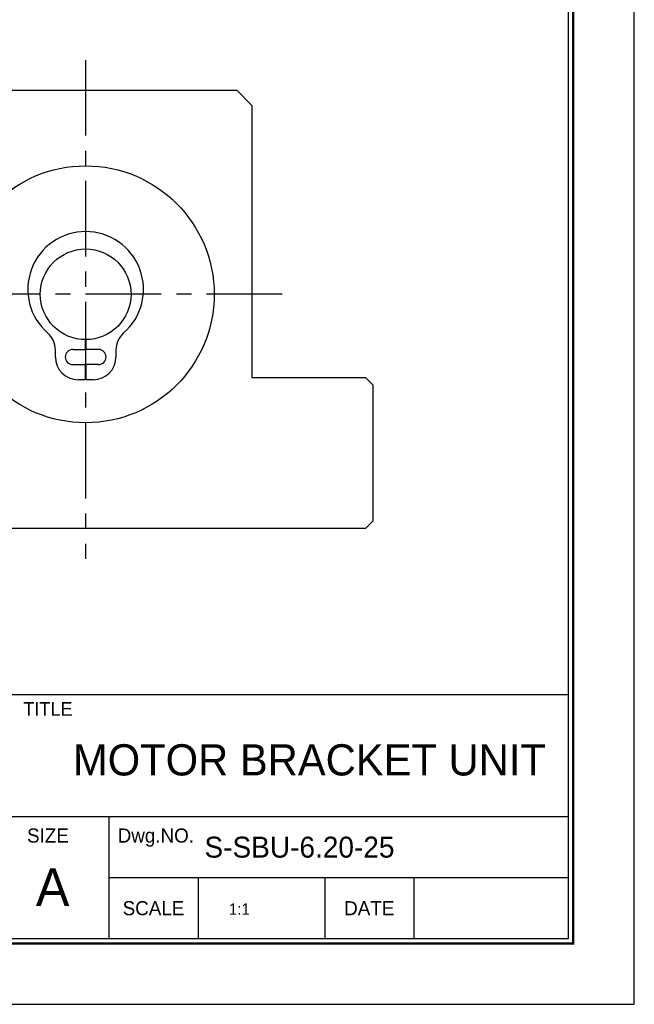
# Model space of a CAD drawing. Header units: inches. Extents: x 9 to 193, y 6 to 136.
# Tile 2 of 2: x 152 to 193, y 6 to 71. Entities that reach past the tile are written whole.
import ezdxf
from ezdxf.enums import TextEntityAlignment as Align

# ---------------------------------------------------------------- set-up
doc = ezdxf.new("R2010")
doc.units = ezdxf.units.IN
doc.header["$MEASUREMENT"] = 0
doc.linetypes.add('CENTER', pattern=[2, 1.25, -0.25, 0.25, -0.25])
doc.layers.add('S1', color=1, linetype='CENTER')

# ---------------------------------------------------------------- blocks, each defined once
blk = doc.blocks.new('란표제')
for p, q in [((296.9999999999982, 0), (296.9999999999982, 210)), ((290, 33), (160, 33)), ((290, 20), (186, 20)), ((241, 20), (241, 7)), ((290, 13.5), (241, 13.5)), ((250.5, 13.5), (250.5, 7)), ((264, 13.5), (264, 7)), ((273.4999999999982, 13.5), (273.4999999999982, 7)), ((0, 0), (296.9999999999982, 0))]:
    blk.add_line(p, q)
at = {"const_width": 0.25}
blk.add_lwpolyline([(290.5000000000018, 6.5), (290.5000000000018, 203.5), (10, 203.5), (10, 6.5)], close=True, dxfattribs=at)
blk.add_lwpolyline([(290, 7), (290, 203), (10.49999999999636, 203), (10.49999999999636, 7)], close=True)
for s, height, p in [('TITLE', 1.444, (234.5, 31.5)), ('SIZE', 1.5, (234.5, 18)), ('Dwg.NO.', 1.5, (246, 18)), ('A', 4, (235.0000000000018, 12.49999999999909)), ('SCALE', 1.5, (245.7499999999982, 10.25)), ('DATE', 1.5, (268.75, 10.25))]:
    blk.add_text(s, height=height).set_placement(p, align=Align.MIDDLE_CENTER)
at = {"ltscale": 0.5}
for tag, p, height in [('TITLE', (237.1657184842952, 24.40589700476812), 2.5), ('도번', (251.1811757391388, 15.6424327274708), 2.5), ('SCALE', (253.7810780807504, 9.55250166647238), 1.2), ('DATE', (277.0199167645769, 9.511328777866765), 1.2)]:
    blk.add_attdef(tag, p, '', height=height, dxfattribs=at)
for tag, p in [('필렛', (179.25, 10.89999999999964)), ('모따기', (179.25, 8.299999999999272))]:
    blk.add_attdef(tag, text='', height=1.15).set_placement(p, align=Align.MIDDLE_LEFT)

msp = doc.modelspace()

# ---------------------------------------------------------------- linework, layer by layer
for p, q in [((146.5893279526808, 66.13306100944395), (166.5893279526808, 66.13306100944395)), ((166.5893279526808, 66.13306100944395), (167.5893279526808, 65.13306100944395)), ((167.5893279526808, 65.13306100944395), (167.5893279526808, 47.13306100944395)), ((156.5643279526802, 49.63316517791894), (156.5643279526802, 48.98306100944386)), ((156.6143279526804, 48.98306100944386), (156.6143279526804, 49.63316517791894)), ((154.5893279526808, 48.48306100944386), (154.5893279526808, 48.94487960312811)), ((155.7393279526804, 48.98306100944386), (156.5643279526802, 48.98306100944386)), ((157.4393279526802, 48.98306100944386), (156.6143279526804, 48.98306100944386)), ((158.5893279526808, 48.94487960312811), (158.5893279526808, 48.48306100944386)), ((155.7393279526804, 47.98306100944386), (156.5643279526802, 47.98306100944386)), ((156.5643279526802, 47.98306100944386), (156.5643279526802, 46.98306100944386)), ((156.6143279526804, 46.98306100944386), (156.6143279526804, 47.98306100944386)), ((157.4393279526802, 47.98306100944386), (156.6143279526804, 47.98306100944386)), ((156.5643279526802, 46.98306100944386), (156.0893279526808, 46.98306100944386)), ((157.0893279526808, 46.98306100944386), (156.6143279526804, 46.98306100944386)), ((167.5893279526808, 47.13306100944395), (175.0893279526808, 47.13306100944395)), ((175.0893279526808, 47.13306100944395), (175.5893279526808, 46.63306100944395)), ((175.5893279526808, 46.63306100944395), (175.5893279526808, 37.63306100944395)), ((175.5893279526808, 37.63306100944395), (175.0893279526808, 37.13306100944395)), ((175.0893279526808, 37.13306100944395), (138.0893279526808, 37.13306100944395))]:
    msp.add_line(p, q)
msp.add_circle((156.5893279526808, 52.63306100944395), 8.5)
at = {"ltscale": 4}
msp.add_circle((156.5893279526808, 52.63306100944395), 3, dxfattribs=at)
for centre, radius, start, end in [((156.5893279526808, 52.95806100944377), 3.825000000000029, 311.0925301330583, 228.9074698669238), ((153.0893279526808, 48.94487960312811), 1.5, 0, 48.90746986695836), ((160.0893279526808, 48.94487960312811), 1.5, 131.0925301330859, 180), ((155.7393279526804, 48.48306100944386), 0.5, 90, 270), ((157.4393279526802, 48.48306100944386), 0.5, 270, 90), ((156.0893279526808, 48.48306100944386), 1.5, 180, 270), ((157.0893279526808, 48.48306100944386), 1.5, 270, 0)]:
    msp.add_arc(centre, radius, start, end)
at = {"layer": 'S1', "ltscale": 4}
for p, q in [((156.5893279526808, 68.13306100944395), (156.5893279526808, 35.13306100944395)), ((169.5893279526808, 52.63306100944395), (143.5893279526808, 52.63306100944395))]:
    msp.add_line(p, q, dxfattribs=at)

# ---------------------------------------------------------------- block references
at = {"ltscale": 5}
ref = msp.add_blockref('란표제', (8.597471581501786, 5.655374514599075), dxfattribs=dict(at, xscale=0.6204626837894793, yscale=0.6204626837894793, zscale=0.6204626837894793))
ref.add_attrib('TITLE', 'MOTOR BRACKET UNIT', (155.7499497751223, 20.79832287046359), dxfattribs={"ltscale": 0.5, "height": 2.06388})
ref.add_attrib('도번', 'S-SBU-6.20-25', (164.4460179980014, 15.36092030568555), dxfattribs={"ltscale": 0.5, "height": 1.386})
ref.add_attrib('SCALE', '1:1', (166.0591603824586, 11.58234533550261), dxfattribs={"ltscale": 0.5, "height": 0.7445552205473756})

doc.saveas('drawing.dxf')
